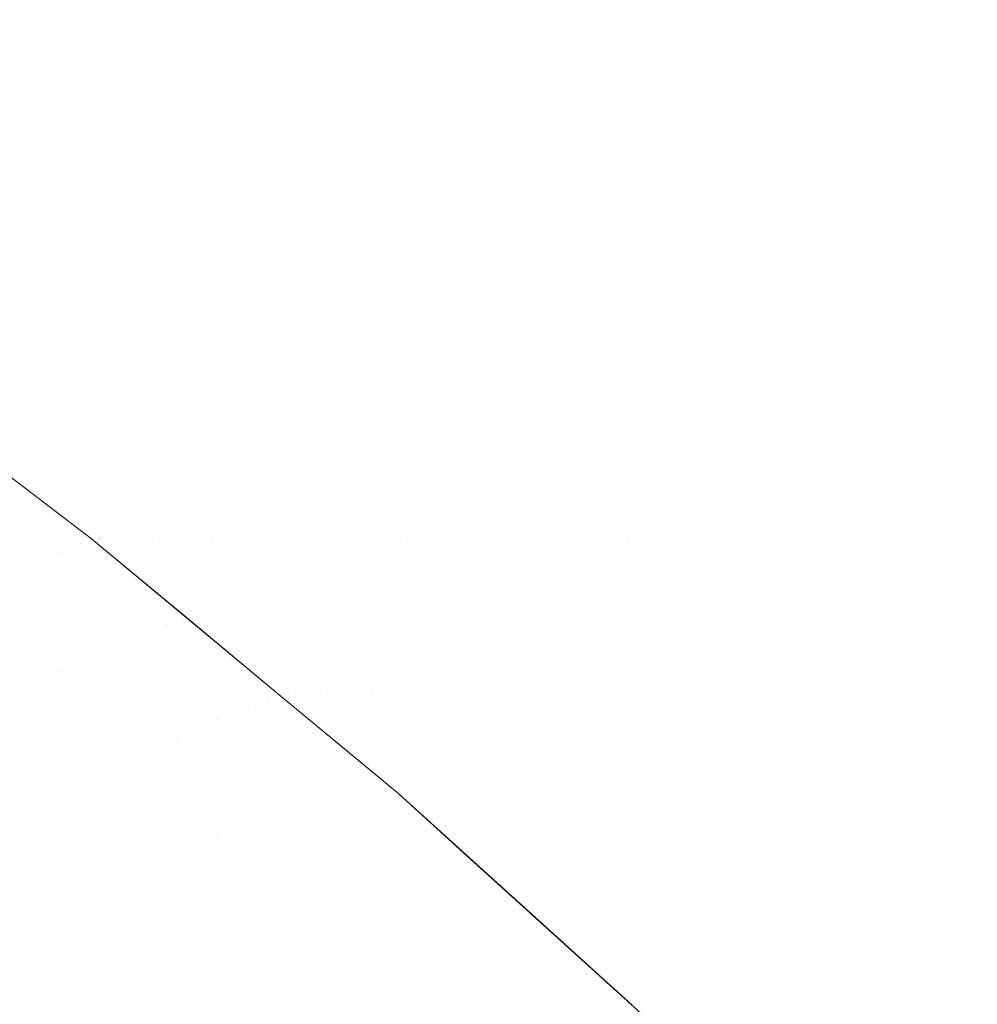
# Model space of a CAD drawing. Header units: centimetres. Extents: x -44.1 to 45.2, y 4.2 to 6.
# Tile 212 of 256: x -14.1309 to -14.1185, y 5.9542 to 5.967. Entities that reach past the tile are written whole.
import ezdxf

# ---------------------------------------------------------------- set-up
doc = ezdxf.new("R2010")
doc.units = ezdxf.units.CM
doc.header["$LTSCALE"] = 2.54
doc.layers.add('Lucido design-1', color=7, linetype='Continuous')

# ---------------------------------------------------------------- blocks, each defined once
blk = doc.blocks.new('Gruppo-4-1')
at = {"color": 7, "linetype": 'Continuous', "lineweight": 9}
for points, invisible_edges in [([(-14.129943, 5.966143, -2276.687747), (-14.131618, 5.966143, -2276.691447), (-14.134452, 5.968081, -2276.691017), (-14.132752, 5.968081, -2276.687266)], 15), ([(-14.132752, 5.968081, -2276.687266), (-14.130869, 5.968081, -2276.683563), (-14.128085, 5.966143, -2276.684096), (-14.129943, 5.966143, -2276.687747)], 15), ([(-14.126052, 5.966143, -2276.680497), (-14.128085, 5.966143, -2276.684096), (-14.130869, 5.968081, -2276.683563), (-14.128808, 5.968081, -2276.679914)], 15), ([(-14.128808, 5.968081, -2276.679914), (-14.126573, 5.968081, -2276.676323), (-14.123849, 5.966143, -2276.676955), (-14.126052, 5.966143, -2276.680497)], 15), ([(-14.121481, 5.966143, -2276.673474), (-14.123849, 5.966143, -2276.676955), (-14.126573, 5.968081, -2276.676323), (-14.124172, 5.968081, -2276.672793)], 15), ([(-14.124172, 5.968081, -2276.672793), (-14.12161, 5.968081, -2276.66933), (-14.118954, 5.966143, -2276.670058), (-14.121481, 5.966143, -2276.673474)], 15), ([(-14.116275, 5.966143, -2276.666711), (-14.118954, 5.966143, -2276.670058), (-14.12161, 5.968081, -2276.66933), (-14.118894, 5.968081, -2276.665935)], 15), ([(-14.118894, 5.968081, -2276.665935), (-14.11603, 5.968081, -2276.662614), (-14.113451, 5.966143, -2276.663435), (-14.116275, 5.966143, -2276.666711)], 15), ([(45.04592, 5.967771, -2276.248442), (-43.918995, 5.967771, -2276.248442), (-43.918995, 5.964491, -2276.245566), (45.04592, 5.964491, -2276.245566)], 5), ([(-14.13037, 5.964183, -2276.695552), (-14.131653, 5.964183, -2276.699283), (-14.134409, 5.966143, -2276.698971), (-14.133109, 5.966143, -2276.69519)], 15), ([(-14.133109, 5.966143, -2276.69519), (-14.131618, 5.966143, -2276.691447), (-14.1289, 5.964183, -2276.691859), (-14.13037, 5.964183, -2276.695552)], 15), ([(-14.127246, 5.964183, -2276.688209), (-14.1289, 5.964183, -2276.691859), (-14.131618, 5.966143, -2276.691447), (-14.129943, 5.966143, -2276.687747)], 15), ([(-14.129943, 5.966143, -2276.687747), (-14.128085, 5.966143, -2276.684096), (-14.125414, 5.964183, -2276.684606), (-14.127246, 5.964183, -2276.688209)], 15), ([(-14.123408, 5.964183, -2276.681056), (-14.125414, 5.964183, -2276.684606), (-14.128085, 5.966143, -2276.684096), (-14.126052, 5.966143, -2276.680497)], 15), ([(-14.126052, 5.966143, -2276.680497), (-14.123849, 5.966143, -2276.676955), (-14.121234, 5.964183, -2276.677561), (-14.123408, 5.964183, -2276.681056)], 15), ([(-14.118898, 5.964183, -2276.674127), (-14.121234, 5.964183, -2276.677561), (-14.123849, 5.966143, -2276.676955), (-14.121481, 5.966143, -2276.673474)], 15), ([(-14.121481, 5.966143, -2276.673474), (-14.118954, 5.966143, -2276.670058), (-14.116405, 5.964183, -2276.670757), (-14.118898, 5.964183, -2276.674127)], 15), ([(-14.113762, 5.964183, -2276.667454), (-14.116405, 5.964183, -2276.670757), (-14.118954, 5.966143, -2276.670058), (-14.116275, 5.966143, -2276.666711)], 15), ([(45.04592, 5.964491, -2276.245566), (-43.918995, 5.964491, -2276.245566), (-43.918995, 5.961088, -2276.242835), (45.04592, 5.961088, -2276.242835)], 5), ([(-14.13009, 5.962205, -2276.703295), (-14.130976, 5.962205, -2276.707037), (-14.133642, 5.964183, -2276.706838), (-14.132745, 5.964183, -2276.703046)], 15), ([(-14.132745, 5.964183, -2276.703046), (-14.131653, 5.964183, -2276.699283), (-14.129012, 5.962205, -2276.699581), (-14.13009, 5.962205, -2276.703295)], 15), ([(-14.127746, 5.962205, -2276.695899), (-14.129012, 5.962205, -2276.699581), (-14.131653, 5.964183, -2276.699283), (-14.13037, 5.964183, -2276.695552)], 15), ([(-14.13037, 5.964183, -2276.695552), (-14.1289, 5.964183, -2276.691859), (-14.126295, 5.962205, -2276.692254), (-14.127746, 5.962205, -2276.695899)], 15), ([(-14.124663, 5.962205, -2276.688651), (-14.126295, 5.962205, -2276.692254), (-14.1289, 5.964183, -2276.691859), (-14.127246, 5.964183, -2276.688209)], 15), ([(-14.127246, 5.964183, -2276.688209), (-14.125414, 5.964183, -2276.684606), (-14.122855, 5.962205, -2276.685096), (-14.124663, 5.962205, -2276.688651)], 15), ([(-14.120875, 5.962205, -2276.681591), (-14.122855, 5.962205, -2276.685096), (-14.125414, 5.964183, -2276.684606), (-14.123408, 5.964183, -2276.681056)], 15), ([(-14.123408, 5.964183, -2276.681056), (-14.121234, 5.964183, -2276.677561), (-14.11873, 5.962205, -2276.678142), (-14.120875, 5.962205, -2276.681591)], 15), ([(-14.116424, 5.962205, -2276.674753), (-14.11873, 5.962205, -2276.678142), (-14.121234, 5.964183, -2276.677561), (-14.118898, 5.964183, -2276.674127)], 15), ([(-14.118898, 5.964183, -2276.674127), (-14.116405, 5.964183, -2276.670757), (-14.113963, 5.962205, -2276.671427), (-14.116424, 5.962205, -2276.674753)], 15), ([(-14.132705, 5.962137, -2276.926855), (-14.132625, 5.962175, -2276.925294), (-14.130055, 5.960183, -2276.925294), (-14.130137, 5.960146, -2276.926855)], 15), ([(-14.130006, 5.960205, -2276.923732), (-14.130055, 5.960183, -2276.925294), (-14.132625, 5.962175, -2276.925294), (-14.132577, 5.962198, -2276.923732)], 15), ([(-14.12999, 5.960212, -2276.72217), (-14.132577, 5.962184, -2276.72217), (-14.132461, 5.962205, -2276.718373)], 10), ([(-14.130006, 5.960205, -2276.923732), (-14.132577, 5.962198, -2276.923732), (-14.132577, 5.962184, -2276.92217)], 11), ([(-14.132577, 5.962184, -2276.72217), (-14.12999, 5.960212, -2276.72217), (-14.12999, 5.960212, -2276.92217), (-14.132577, 5.962184, -2276.92217)], 10), ([(-14.132577, 5.962184, -2276.92217), (-14.12999, 5.960212, -2276.92217), (-14.130006, 5.960205, -2276.923732)], 10), ([(-14.132461, 5.962205, -2276.718373), (-14.129891, 5.960212, -2276.718421), (-14.12999, 5.960212, -2276.72217)], 11), ([(-14.132461, 5.962205, -2276.718373), (-14.132163, 5.962205, -2276.714581), (-14.129597, 5.960212, -2276.714677), (-14.129891, 5.960212, -2276.718421)], 15), ([(-14.129108, 5.960212, -2276.710945), (-14.129597, 5.960212, -2276.714677), (-14.132163, 5.962205, -2276.714581), (-14.131668, 5.962205, -2276.710801)], 15), ([(-14.131668, 5.962205, -2276.710801), (-14.130976, 5.962205, -2276.707037), (-14.128425, 5.960212, -2276.707228), (-14.129108, 5.960212, -2276.710945)], 15), ([(-14.12755, 5.960212, -2276.703534), (-14.128425, 5.960212, -2276.707228), (-14.130976, 5.962205, -2276.707037), (-14.13009, 5.962205, -2276.703295)], 15), ([(-14.127042, 5.960212, -2276.701696), (-14.12755, 5.960212, -2276.703534), (-14.13009, 5.962205, -2276.703295), (-14.129012, 5.962205, -2276.699581)], 15), ([(-14.129012, 5.962205, -2276.699581), (-14.126486, 5.960212, -2276.699866), (-14.127042, 5.960212, -2276.701696)], 11), ([(-14.125884, 5.960212, -2276.698044), (-14.126486, 5.960212, -2276.699866), (-14.129012, 5.962205, -2276.699581), (-14.127746, 5.962205, -2276.695899)], 15), ([(-14.127746, 5.962205, -2276.695899), (-14.125236, 5.960212, -2276.69623), (-14.125884, 5.960212, -2276.698044)], 11), ([(-14.124542, 5.960212, -2276.694426), (-14.125236, 5.960212, -2276.69623), (-14.127746, 5.962205, -2276.695899), (-14.126295, 5.962205, -2276.692254)], 15), ([(-14.126295, 5.962205, -2276.692254), (-14.123803, 5.960212, -2276.692632), (-14.124542, 5.960212, -2276.694426)], 11), ([(-14.12302, 5.960212, -2276.690847), (-14.123803, 5.960212, -2276.692632), (-14.126295, 5.962205, -2276.692254), (-14.124663, 5.962205, -2276.688651)], 15), ([(-14.124663, 5.962205, -2276.688651), (-14.122192, 5.960212, -2276.689074), (-14.12302, 5.960212, -2276.690847)], 11), ([(-14.121321, 5.960212, -2276.687313), (-14.122192, 5.960212, -2276.689074), (-14.124663, 5.962205, -2276.688651), (-14.122855, 5.962205, -2276.685096)], 15), ([(-14.122855, 5.962205, -2276.685096), (-14.120407, 5.960212, -2276.685564), (-14.121321, 5.960212, -2276.687313)], 11), ([(-14.118452, 5.960212, -2276.682104), (-14.120407, 5.960212, -2276.685564), (-14.122855, 5.962205, -2276.685096), (-14.120875, 5.962205, -2276.681591)], 15), ([(-14.120875, 5.962205, -2276.681591), (-14.11873, 5.962205, -2276.678142), (-14.116333, 5.960212, -2276.678698), (-14.118452, 5.960212, -2276.682104)], 15), ([(-14.114056, 5.960212, -2276.675352), (-14.116333, 5.960212, -2276.678698), (-14.11873, 5.962205, -2276.678142), (-14.116424, 5.962205, -2276.674753)], 15), ([(-14.132961, 5.962016, -2276.929971), (-14.132817, 5.962084, -2276.928414), (-14.130251, 5.960095, -2276.928414), (-14.130398, 5.960029, -2276.929971)], 15), ([(-14.130137, 5.960146, -2276.926855), (-14.130251, 5.960095, -2276.928414), (-14.132817, 5.962084, -2276.928414), (-14.132705, 5.962137, -2276.926855)], 15), ([(-14.133344, 5.961836, -2276.933075), (-14.133137, 5.961933, -2276.931524), (-14.130577, 5.959949, -2276.931524), (-14.130789, 5.959854, -2276.933075)], 15), ([(-14.130398, 5.960029, -2276.929971), (-14.130577, 5.959949, -2276.931524), (-14.133137, 5.961933, -2276.931524), (-14.132961, 5.962016, -2276.929971)], 15), ([(-14.130789, 5.959854, -2276.933075), (-14.131033, 5.959745, -2276.934621), (-14.133584, 5.961723, -2276.934621), (-14.133344, 5.961836, -2276.933075)], 15), ([(45.04592, 5.961088, -2276.242835), (-43.918995, 5.961088, -2276.242835), (-43.918995, 5.95757, -2276.240255), (45.04592, 5.95757, -2276.240255)], 5), ([(-14.129011, 5.959095, -2276.928414), (-14.130251, 5.960095, -2276.928414), (-14.130137, 5.960146, -2276.926855)], 11), ([(-14.130137, 5.960146, -2276.926855), (-14.130055, 5.960183, -2276.925294), (-14.128813, 5.959182, -2276.925294)], 11), ([(-14.128813, 5.959182, -2276.925294), (-14.129011, 5.959095, -2276.928414), (-14.130137, 5.960146, -2276.926855)], 11), ([(-14.128813, 5.959182, -2276.925294), (-14.130055, 5.960183, -2276.925294), (-14.130006, 5.960205, -2276.923732)], 11), ([(-14.130006, 5.960205, -2276.923732), (-14.12999, 5.960212, -2276.92217), (-14.128762, 5.959193, -2276.92217), (-14.128813, 5.959182, -2276.925294)], 13), ([(-14.128762, 5.959193, -2276.92217), (-14.12999, 5.960212, -2276.92217), (-14.12999, 5.960212, -2276.72217), (-14.127551, 5.958186, -2276.72217)], 10), ([(-14.127551, 5.958186, -2276.72217), (-14.12999, 5.960212, -2276.72217), (-14.129891, 5.960212, -2276.718421)], 10), ([(-14.129891, 5.960212, -2276.718421), (-14.127437, 5.958206, -2276.718467), (-14.127551, 5.958186, -2276.72217)], 11), ([(-14.127437, 5.958206, -2276.718467), (-14.129891, 5.960212, -2276.718421), (-14.129597, 5.960212, -2276.714677), (-14.127146, 5.958206, -2276.714769)], 15), ([(-14.129597, 5.960212, -2276.714677), (-14.129108, 5.960212, -2276.710945), (-14.126929, 5.958206, -2276.712924)], 11), ([(-14.126929, 5.958206, -2276.712924), (-14.127146, 5.958206, -2276.714769), (-14.129597, 5.960212, -2276.714677)], 11), ([(-14.129108, 5.960212, -2276.710945), (-14.126663, 5.958206, -2276.711082), (-14.126929, 5.958206, -2276.712924)], 11), ([(-14.129108, 5.960212, -2276.710945), (-14.128425, 5.960212, -2276.707228), (-14.126349, 5.958206, -2276.709244)], 11), ([(-14.126349, 5.958206, -2276.709244), (-14.126663, 5.958206, -2276.711082), (-14.129108, 5.960212, -2276.710945)], 11), ([(-14.128425, 5.960212, -2276.707228), (-14.125988, 5.958206, -2276.707411), (-14.126349, 5.958206, -2276.709244)], 11), ([(-14.128425, 5.960212, -2276.707228), (-14.12755, 5.960212, -2276.703534), (-14.12558, 5.958206, -2276.705583)], 11), ([(-14.12558, 5.958206, -2276.705583), (-14.125988, 5.958206, -2276.707411), (-14.128425, 5.960212, -2276.707228)], 11), ([(-14.12755, 5.960212, -2276.703534), (-14.125124, 5.958206, -2276.703761), (-14.12558, 5.958206, -2276.705583)], 11), ([(-14.124622, 5.958206, -2276.701946), (-14.125124, 5.958206, -2276.703761), (-14.12755, 5.960212, -2276.703534), (-14.127042, 5.960212, -2276.701696)], 15), ([(-14.127042, 5.960212, -2276.701696), (-14.126486, 5.960212, -2276.699866), (-14.124073, 5.958206, -2276.700138), (-14.124622, 5.958206, -2276.701946)], 15), ([(-14.123479, 5.958206, -2276.698339), (-14.124073, 5.958206, -2276.700138), (-14.126486, 5.960212, -2276.699866), (-14.125884, 5.960212, -2276.698044)], 15), ([(-14.125884, 5.960212, -2276.698044), (-14.125236, 5.960212, -2276.69623), (-14.122838, 5.958206, -2276.696547), (-14.123479, 5.958206, -2276.698339)], 15), ([(-14.122153, 5.958206, -2276.694765), (-14.122838, 5.958206, -2276.696547), (-14.125236, 5.960212, -2276.69623), (-14.124542, 5.960212, -2276.694426)], 15), ([(-14.124542, 5.960212, -2276.694426), (-14.123803, 5.960212, -2276.692632), (-14.121423, 5.958206, -2276.692992), (-14.122153, 5.958206, -2276.694765)], 15), ([(-14.120649, 5.958206, -2276.69123), (-14.121423, 5.958206, -2276.692992), (-14.123803, 5.960212, -2276.692632), (-14.12302, 5.960212, -2276.690847)], 15), ([(-14.12302, 5.960212, -2276.690847), (-14.122192, 5.960212, -2276.689074), (-14.119832, 5.958206, -2276.689479), (-14.120649, 5.958206, -2276.69123)], 15), ([(-14.118971, 5.958206, -2276.687739), (-14.119832, 5.958206, -2276.689479), (-14.122192, 5.960212, -2276.689074), (-14.121321, 5.960212, -2276.687313)], 15), ([(-14.121321, 5.960212, -2276.687313), (-14.120407, 5.960212, -2276.685564), (-14.118068, 5.958206, -2276.686011), (-14.118971, 5.958206, -2276.687739)], 15), ([(-14.117123, 5.958206, -2276.684295), (-14.118068, 5.958206, -2276.686011), (-14.120407, 5.960212, -2276.685564), (-14.118452, 5.960212, -2276.682104)], 15), ([(-14.129341, 5.958952, -2276.931524), (-14.130577, 5.959949, -2276.931524), (-14.130398, 5.960029, -2276.929971)], 11), ([(-14.130398, 5.960029, -2276.929971), (-14.130251, 5.960095, -2276.928414), (-14.129011, 5.959095, -2276.928414)], 11), ([(-14.129011, 5.959095, -2276.928414), (-14.129341, 5.958952, -2276.931524), (-14.130398, 5.960029, -2276.929971)], 11), ([(-14.130789, 5.959854, -2276.933075), (-14.130577, 5.959949, -2276.931524), (-14.129341, 5.958952, -2276.931524)], 11), ([(-14.131308, 5.959622, -2276.936163), (-14.131033, 5.959745, -2276.934621), (-14.1298, 5.958751, -2276.934621)], 11), ([(-14.1298, 5.958751, -2276.934621), (-14.131033, 5.959745, -2276.934621), (-14.130789, 5.959854, -2276.933075)], 11), ([(-14.129341, 5.958952, -2276.931524), (-14.1298, 5.958751, -2276.934621), (-14.130789, 5.959854, -2276.933075)], 11), ([(-14.130389, 5.958495, -2276.9377), (-14.131616, 5.959484, -2276.9377), (-14.131308, 5.959622, -2276.936163)], 11), ([(-14.1298, 5.958751, -2276.934621), (-14.130389, 5.958495, -2276.9377), (-14.131308, 5.959622, -2276.936163)], 11), ([(-14.131955, 5.959332, -2276.939231), (-14.131616, 5.959484, -2276.9377), (-14.130389, 5.958495, -2276.9377)], 11), ([(-14.130389, 5.958495, -2276.9377), (-14.131105, 5.958182, -2276.940757), (-14.131955, 5.959332, -2276.939231)], 11), ([(-14.129341, 5.958952, -2276.931524), (-14.129011, 5.959095, -2276.928414), (-14.12795, 5.95803, -2276.929971)], 11), ([(-14.129011, 5.959095, -2276.928414), (-14.128813, 5.959182, -2276.925294), (-14.127684, 5.958143, -2276.926855)], 11), ([(-14.129011, 5.959095, -2276.928414), (-14.1278, 5.958093, -2276.928414), (-14.12795, 5.95803, -2276.929971)], 11), ([(-14.127684, 5.958143, -2276.926855), (-14.1278, 5.958093, -2276.928414), (-14.129011, 5.959095, -2276.928414)], 11), ([(-14.128762, 5.959193, -2276.92217), (-14.127551, 5.958186, -2276.92217), (-14.1276, 5.958178, -2276.925294), (-14.128813, 5.959182, -2276.925294)], 14), ([(-14.128813, 5.959182, -2276.925294), (-14.1276, 5.958178, -2276.925294), (-14.127684, 5.958143, -2276.926855)], 11), ([(-14.127551, 5.958186, -2276.72217), (-14.127551, 5.958186, -2276.92217), (-14.128762, 5.959193, -2276.92217)], 9), ([(-14.1298, 5.958751, -2276.934621), (-14.129341, 5.958952, -2276.931524), (-14.128348, 5.95786, -2276.933075)], 11), ([(-14.129341, 5.958952, -2276.931524), (-14.128132, 5.957952, -2276.931524), (-14.128348, 5.95786, -2276.933075)], 11), ([(-14.12795, 5.95803, -2276.929971), (-14.128132, 5.957952, -2276.931524), (-14.129341, 5.958952, -2276.931524)], 11), ([(-14.130389, 5.958495, -2276.9377), (-14.1298, 5.958751, -2276.934621), (-14.128877, 5.957636, -2276.936163)], 11), ([(-14.1298, 5.958751, -2276.934621), (-14.128596, 5.957755, -2276.934621), (-14.128877, 5.957636, -2276.936163)], 11), ([(-14.128348, 5.95786, -2276.933075), (-14.128596, 5.957755, -2276.934621), (-14.1298, 5.958751, -2276.934621)], 11), ([(-14.130389, 5.958495, -2276.9377), (-14.12919, 5.957503, -2276.9377), (-14.129912, 5.957196, -2276.940757), (-14.131105, 5.958182, -2276.940757)], 15), ([(-14.128877, 5.957636, -2276.936163), (-14.12919, 5.957503, -2276.9377), (-14.130389, 5.958495, -2276.9377)], 11), ([(-14.125994, 5.956893, -2276.72217), (-14.127551, 5.958186, -2276.72217), (-14.127437, 5.958206, -2276.718467)], 10), ([(-14.125994, 5.956893, -2276.72217), (-14.127437, 5.958206, -2276.718467), (-14.125168, 5.956191, -2276.72034)], 11), ([(-14.127437, 5.958206, -2276.718467), (-14.125096, 5.956191, -2276.71851), (-14.125168, 5.956191, -2276.72034)], 11), ([(-14.127437, 5.958206, -2276.718467), (-14.127146, 5.958206, -2276.714769), (-14.124976, 5.956191, -2276.716682)], 11), ([(-14.124976, 5.956191, -2276.716682), (-14.125096, 5.956191, -2276.71851), (-14.127437, 5.958206, -2276.718467)], 11), ([(-14.127146, 5.958206, -2276.714769), (-14.124809, 5.956191, -2276.714856), (-14.124976, 5.956191, -2276.716682)], 11), ([(-14.124594, 5.956191, -2276.713033), (-14.124809, 5.956191, -2276.714856), (-14.127146, 5.958206, -2276.714769), (-14.126929, 5.958206, -2276.712924)], 15), ([(-14.126929, 5.958206, -2276.712924), (-14.126663, 5.958206, -2276.711082), (-14.124331, 5.956191, -2276.711213), (-14.124594, 5.956191, -2276.713033)], 15), ([(-14.124021, 5.956191, -2276.709396), (-14.124331, 5.956191, -2276.711213), (-14.126663, 5.958206, -2276.711082), (-14.126349, 5.958206, -2276.709244)], 15), ([(-14.126349, 5.958206, -2276.709244), (-14.125988, 5.958206, -2276.707411), (-14.123664, 5.956191, -2276.707585), (-14.124021, 5.956191, -2276.709396)], 15), ([(-14.123261, 5.956191, -2276.705779), (-14.123664, 5.956191, -2276.707585), (-14.125988, 5.958206, -2276.707411), (-14.12558, 5.958206, -2276.705583)], 15), ([(-14.12558, 5.958206, -2276.705583), (-14.125124, 5.958206, -2276.703761), (-14.122811, 5.956191, -2276.703978), (-14.123261, 5.956191, -2276.705779)], 15), ([(-14.122314, 5.956191, -2276.702185), (-14.122811, 5.956191, -2276.703978), (-14.125124, 5.958206, -2276.703761), (-14.124622, 5.958206, -2276.701946)], 15), ([(-14.124622, 5.958206, -2276.701946), (-14.124073, 5.958206, -2276.700138), (-14.121772, 5.956191, -2276.700398), (-14.122314, 5.956191, -2276.702185)], 15), ([(-14.121184, 5.956191, -2276.69862), (-14.121772, 5.956191, -2276.700398), (-14.124073, 5.958206, -2276.700138), (-14.123479, 5.958206, -2276.698339)], 15), ([(-14.123479, 5.958206, -2276.698339), (-14.122838, 5.958206, -2276.696547), (-14.120552, 5.956191, -2276.696849), (-14.121184, 5.956191, -2276.69862)], 15), ([(-14.119874, 5.956191, -2276.695088), (-14.120552, 5.956191, -2276.696849), (-14.122838, 5.958206, -2276.696547), (-14.122153, 5.958206, -2276.694765)], 15), ([(-14.122153, 5.958206, -2276.694765), (-14.121423, 5.958206, -2276.692992), (-14.119153, 5.956191, -2276.693336), (-14.119874, 5.956191, -2276.695088)], 15), ([(-14.118388, 5.956191, -2276.691595), (-14.119153, 5.956191, -2276.693336), (-14.121423, 5.958206, -2276.692992), (-14.120649, 5.958206, -2276.69123)], 15), ([(-14.120649, 5.958206, -2276.69123), (-14.119832, 5.958206, -2276.689479), (-14.11758, 5.956191, -2276.689864), (-14.118388, 5.956191, -2276.691595)], 15), ([(-14.11673, 5.956191, -2276.688145), (-14.11758, 5.956191, -2276.689864), (-14.119832, 5.958206, -2276.689479), (-14.118971, 5.958206, -2276.687739)], 15), ([(-14.118971, 5.958206, -2276.687739), (-14.118068, 5.958206, -2276.686011), (-14.115837, 5.956191, -2276.686437), (-14.11673, 5.956191, -2276.688145)], 15), ([(-14.131105, 5.958182, -2276.940757), (-14.129912, 5.957196, -2276.940757), (-14.130761, 5.956835, -2276.943786), (-14.131946, 5.957816, -2276.943786)], 15), ([(-14.12795, 5.95803, -2276.929971), (-14.1278, 5.958093, -2276.928414), (-14.126617, 5.957088, -2276.928414), (-14.126768, 5.957026, -2276.929971)], 15), ([(-14.1265, 5.957137, -2276.926855), (-14.126617, 5.957088, -2276.928414), (-14.1278, 5.958093, -2276.928414), (-14.127684, 5.958143, -2276.926855)], 15), ([(-14.127684, 5.958143, -2276.926855), (-14.1276, 5.958178, -2276.925294), (-14.126416, 5.957172, -2276.925294), (-14.1265, 5.957137, -2276.926855)], 15), ([(-14.1276, 5.958178, -2276.925294), (-14.127551, 5.958186, -2276.92217), (-14.126365, 5.957193, -2276.923732)], 11), ([(-14.126365, 5.957193, -2276.923732), (-14.126416, 5.957172, -2276.925294), (-14.1276, 5.958178, -2276.925294)], 11), ([(-14.126354, 5.957192, -2276.92217), (-14.127551, 5.958186, -2276.92217), (-14.127551, 5.958186, -2276.72217), (-14.125994, 5.956893, -2276.72217)], 10), ([(-14.127551, 5.958186, -2276.92217), (-14.126354, 5.957192, -2276.92217), (-14.126365, 5.957193, -2276.923732)], 10), ([(-14.128348, 5.95786, -2276.933075), (-14.128132, 5.957952, -2276.931524), (-14.126952, 5.95695, -2276.931524), (-14.12717, 5.95686, -2276.933075)], 15), ([(-14.126768, 5.957026, -2276.929971), (-14.126952, 5.95695, -2276.931524), (-14.128132, 5.957952, -2276.931524), (-14.12795, 5.95803, -2276.929971)], 15), ([(-14.131946, 5.957816, -2276.943786), (-14.130761, 5.956835, -2276.943786), (-14.131733, 5.956422, -2276.946785), (-14.13291, 5.957395, -2276.946785)], 15), ([(-14.12717, 5.95686, -2276.933075), (-14.12742, 5.956756, -2276.934621), (-14.128596, 5.957755, -2276.934621), (-14.128348, 5.95786, -2276.933075)], 15), ([(-14.128877, 5.957636, -2276.936163), (-14.128596, 5.957755, -2276.934621), (-14.12742, 5.956756, -2276.934621), (-14.127703, 5.956639, -2276.936163)], 15), ([(45.04592, 5.95757, -2276.240255), (-43.918995, 5.95757, -2276.240255), (-43.918995, 5.953942, -2276.237831), (45.04592, 5.953942, -2276.237831)], 5), ([(-14.127703, 5.956639, -2276.936163), (-14.128019, 5.956508, -2276.9377), (-14.12919, 5.957503, -2276.9377), (-14.128877, 5.957636, -2276.936163)], 15), ([(-14.129912, 5.957196, -2276.940757), (-14.12919, 5.957503, -2276.9377), (-14.128367, 5.956364, -2276.939231)], 11), ([(-14.12919, 5.957503, -2276.9377), (-14.128019, 5.956508, -2276.9377), (-14.128367, 5.956364, -2276.939231)], 11), ([(-14.129604, 5.955852, -2276.943786), (-14.130761, 5.956835, -2276.943786), (-14.129912, 5.957196, -2276.940757), (-14.128748, 5.956206, -2276.940757)], 15), ([(-14.128367, 5.956364, -2276.939231), (-14.128748, 5.956206, -2276.940757), (-14.129912, 5.957196, -2276.940757)], 11), ([(-14.125209, 5.956184, -2276.923732), (-14.125259, 5.956163, -2276.925294), (-14.126416, 5.957172, -2276.925294), (-14.126365, 5.957193, -2276.923732)], 15), ([(-14.126365, 5.957193, -2276.923732), (-14.126354, 5.957192, -2276.92217), (-14.125994, 5.956893, -2276.92217), (-14.125209, 5.956184, -2276.923732)], 13), ([(-14.125994, 5.956893, -2276.72217), (-14.125994, 5.956893, -2276.92217), (-14.126354, 5.957192, -2276.92217)], 9), ([(-14.126768, 5.957026, -2276.929971), (-14.126617, 5.957088, -2276.928414), (-14.125463, 5.956081, -2276.928414), (-14.125615, 5.95602, -2276.929971)], 15), ([(-14.125344, 5.956129, -2276.926855), (-14.125463, 5.956081, -2276.928414), (-14.126617, 5.957088, -2276.928414), (-14.1265, 5.957137, -2276.926855)], 15), ([(-14.1265, 5.957137, -2276.926855), (-14.126416, 5.957172, -2276.925294), (-14.125259, 5.956163, -2276.925294), (-14.125344, 5.956129, -2276.926855)], 15), ([(-14.12717, 5.95686, -2276.933075), (-14.126952, 5.95695, -2276.931524), (-14.1258, 5.955945, -2276.931524), (-14.12602, 5.955857, -2276.933075)], 15), ([(-14.125615, 5.95602, -2276.929971), (-14.1258, 5.955945, -2276.931524), (-14.126952, 5.95695, -2276.931524), (-14.126768, 5.957026, -2276.929971)], 15), ([(-14.130585, 5.955446, -2276.946785), (-14.131733, 5.956422, -2276.946785), (-14.130761, 5.956835, -2276.943786), (-14.129604, 5.955852, -2276.943786)], 15), ([(-14.12602, 5.955857, -2276.933075), (-14.126272, 5.955755, -2276.934621), (-14.12742, 5.956756, -2276.934621), (-14.12717, 5.95686, -2276.933075)], 15), ([(-14.125994, 5.956893, -2276.92217), (-14.125994, 5.956893, -2276.72217), (-14.125203, 5.956178, -2276.72217)], 9), ([(-14.12408, 5.955161, -2276.92217), (-14.125994, 5.956893, -2276.92217), (-14.125203, 5.956178, -2276.72217)], 10), ([(-14.125168, 5.956191, -2276.72034), (-14.125203, 5.956178, -2276.72217), (-14.125994, 5.956893, -2276.72217)], 9), ([(-14.125209, 5.956184, -2276.923732), (-14.125994, 5.956893, -2276.92217), (-14.12408, 5.955161, -2276.92217), (-14.12408, 5.955173, -2276.923732)], 13), ([(-14.127703, 5.956639, -2276.936163), (-14.12742, 5.956756, -2276.934621), (-14.126272, 5.955755, -2276.934621), (-14.126558, 5.95564, -2276.936163)], 15), ([(-14.126558, 5.95564, -2276.936163), (-14.126876, 5.955511, -2276.9377), (-14.128019, 5.956508, -2276.9377), (-14.127703, 5.956639, -2276.936163)], 15), ([(-14.131688, 5.954989, -2276.94975), (-14.132827, 5.955957, -2276.94975), (-14.131733, 5.956422, -2276.946785), (-14.130585, 5.955446, -2276.946785)], 15), ([(-14.128367, 5.956364, -2276.939231), (-14.128019, 5.956508, -2276.9377), (-14.126876, 5.955511, -2276.9377), (-14.127227, 5.95537, -2276.939231)], 15), ([(-14.127227, 5.95537, -2276.939231), (-14.127611, 5.955215, -2276.940757), (-14.128748, 5.956206, -2276.940757), (-14.128367, 5.956364, -2276.939231)], 15), ([(-14.129604, 5.955852, -2276.943786), (-14.128748, 5.956206, -2276.940757), (-14.128027, 5.955048, -2276.942275)], 11), ([(-14.128748, 5.956206, -2276.940757), (-14.127611, 5.955215, -2276.940757), (-14.128027, 5.955048, -2276.942275)], 11), ([(-14.125344, 5.956129, -2276.926855), (-14.125259, 5.956163, -2276.925294), (-14.124131, 5.955153, -2276.925294), (-14.124216, 5.95512, -2276.926855)], 15), ([(-14.12408, 5.955173, -2276.923732), (-14.124131, 5.955153, -2276.925294), (-14.125259, 5.956163, -2276.925294), (-14.125209, 5.956184, -2276.923732)], 15), ([(-14.122938, 5.954168, -2276.720361), (-14.122385, 5.953627, -2276.72217), (-14.125203, 5.956178, -2276.72217), (-14.125168, 5.956191, -2276.72034)], 13), ([(-14.122971, 5.954158, -2276.92217), (-14.12408, 5.955161, -2276.92217), (-14.125203, 5.956178, -2276.72217), (-14.122385, 5.953627, -2276.72217)], 10), ([(-14.125168, 5.956191, -2276.72034), (-14.125096, 5.956191, -2276.71851), (-14.122867, 5.954168, -2276.718552), (-14.122938, 5.954168, -2276.720361)], 15), ([(-14.122749, 5.954168, -2276.716745), (-14.122867, 5.954168, -2276.718552), (-14.125096, 5.956191, -2276.71851), (-14.124976, 5.956191, -2276.716682)], 15), ([(-14.124976, 5.956191, -2276.716682), (-14.124809, 5.956191, -2276.714856), (-14.122583, 5.954168, -2276.714939), (-14.122749, 5.954168, -2276.716745)], 15), ([(-14.12237, 5.954168, -2276.713136), (-14.122583, 5.954168, -2276.714939), (-14.124809, 5.956191, -2276.714856), (-14.124594, 5.956191, -2276.713033)], 15), ([(-14.124594, 5.956191, -2276.713033), (-14.124331, 5.956191, -2276.711213), (-14.122111, 5.954168, -2276.711337), (-14.12237, 5.954168, -2276.713136)], 15), ([(-14.121805, 5.954168, -2276.709542), (-14.122111, 5.954168, -2276.711337), (-14.124331, 5.956191, -2276.711213), (-14.124021, 5.956191, -2276.709396)], 15), ([(-14.124021, 5.956191, -2276.709396), (-14.123664, 5.956191, -2276.707585), (-14.121452, 5.954168, -2276.707751), (-14.121805, 5.954168, -2276.709542)], 15), ([(-14.121053, 5.954168, -2276.705965), (-14.121452, 5.954168, -2276.707751), (-14.123664, 5.956191, -2276.707585), (-14.123261, 5.956191, -2276.705779)], 15), ([(-14.123261, 5.956191, -2276.705779), (-14.122811, 5.956191, -2276.703978), (-14.120608, 5.954168, -2276.704185), (-14.121053, 5.954168, -2276.705965)], 15), ([(-14.120117, 5.954168, -2276.702412), (-14.120608, 5.954168, -2276.704185), (-14.122811, 5.956191, -2276.703978), (-14.122314, 5.956191, -2276.702185)], 15), ([(-14.122314, 5.956191, -2276.702185), (-14.121772, 5.956191, -2276.700398), (-14.119581, 5.954168, -2276.700646), (-14.120117, 5.954168, -2276.702412)], 15), ([(-14.119, 5.954168, -2276.698887), (-14.119581, 5.954168, -2276.700646), (-14.121772, 5.956191, -2276.700398), (-14.121184, 5.956191, -2276.69862)], 15), ([(-14.121184, 5.956191, -2276.69862), (-14.120552, 5.956191, -2276.696849), (-14.118374, 5.954168, -2276.697137), (-14.119, 5.954168, -2276.698887)], 15), ([(-14.117705, 5.954168, -2276.695396), (-14.118374, 5.954168, -2276.697137), (-14.120552, 5.956191, -2276.696849), (-14.119874, 5.956191, -2276.695088)], 15), ([(-14.119874, 5.956191, -2276.695088), (-14.119153, 5.956191, -2276.693336), (-14.116992, 5.954168, -2276.693664), (-14.117705, 5.954168, -2276.695396)], 15), ([(-14.116236, 5.954168, -2276.691942), (-14.116992, 5.954168, -2276.693664), (-14.119153, 5.956191, -2276.693336), (-14.118388, 5.956191, -2276.691595)], 15), ([(-14.125615, 5.95602, -2276.929971), (-14.125463, 5.956081, -2276.928414), (-14.124336, 5.955073, -2276.928414), (-14.124489, 5.955013, -2276.929971)], 15), ([(-14.124216, 5.95512, -2276.926855), (-14.124336, 5.955073, -2276.928414), (-14.125463, 5.956081, -2276.928414), (-14.125344, 5.956129, -2276.926855)], 15), ([(-14.12602, 5.955857, -2276.933075), (-14.1258, 5.955945, -2276.931524), (-14.124676, 5.954939, -2276.931524), (-14.124897, 5.954852, -2276.933075)], 15), ([(-14.124489, 5.955013, -2276.929971), (-14.124676, 5.954939, -2276.931524), (-14.1258, 5.955945, -2276.931524), (-14.125615, 5.95602, -2276.929971)], 15), ([(-14.129604, 5.955852, -2276.943786), (-14.128474, 5.954867, -2276.943786), (-14.129463, 5.954468, -2276.946785), (-14.130585, 5.955446, -2276.946785)], 15), ([(-14.128027, 5.955048, -2276.942275), (-14.128474, 5.954867, -2276.943786), (-14.129604, 5.955852, -2276.943786)], 11), ([(-14.124897, 5.954852, -2276.933075), (-14.125152, 5.954752, -2276.934621), (-14.126272, 5.955755, -2276.934621), (-14.12602, 5.955857, -2276.933075)], 15), ([(-14.12544, 5.954639, -2276.936163), (-14.125761, 5.954513, -2276.9377), (-14.126876, 5.955511, -2276.9377), (-14.126558, 5.95564, -2276.936163)], 15), ([(-14.126558, 5.95564, -2276.936163), (-14.126272, 5.955755, -2276.934621), (-14.125152, 5.954752, -2276.934621), (-14.12544, 5.954639, -2276.936163)], 15), ([(-14.127227, 5.95537, -2276.939231), (-14.126876, 5.955511, -2276.9377), (-14.125761, 5.954513, -2276.9377), (-14.126115, 5.954374, -2276.939231)], 15), ([(-14.130585, 5.955446, -2276.946785), (-14.129463, 5.954468, -2276.946785), (-14.130576, 5.95402, -2276.94975), (-14.131688, 5.954989, -2276.94975)], 15), ([(-14.126115, 5.954374, -2276.939231), (-14.126502, 5.954222, -2276.940757), (-14.127611, 5.955215, -2276.940757), (-14.127227, 5.95537, -2276.939231)], 15), ([(-14.128027, 5.955048, -2276.942275), (-14.127611, 5.955215, -2276.940757), (-14.126502, 5.954222, -2276.940757), (-14.126921, 5.954058, -2276.942275)], 15), ([(-14.124216, 5.95512, -2276.926855), (-14.124131, 5.955153, -2276.925294), (-14.123031, 5.954142, -2276.925294), (-14.123117, 5.954109, -2276.926855)], 15), ([(-14.122979, 5.954161, -2276.923732), (-14.123031, 5.954142, -2276.925294), (-14.124131, 5.955153, -2276.925294), (-14.12408, 5.955173, -2276.923732)], 15), ([(-14.12408, 5.955173, -2276.923732), (-14.12408, 5.955161, -2276.92217), (-14.122971, 5.954158, -2276.92217), (-14.122979, 5.954161, -2276.923732)], 13), ([(-14.126921, 5.954058, -2276.942275), (-14.127372, 5.95388, -2276.943786), (-14.128474, 5.954867, -2276.943786), (-14.128027, 5.955048, -2276.942275)], 15), ([(-14.123391, 5.954004, -2276.929971), (-14.12358, 5.953931, -2276.931524), (-14.124676, 5.954939, -2276.931524), (-14.124489, 5.955013, -2276.929971)], 15), ([(-14.124489, 5.955013, -2276.929971), (-14.124336, 5.955073, -2276.928414), (-14.123237, 5.954063, -2276.928414), (-14.123391, 5.954004, -2276.929971)], 15), ([(-14.123117, 5.954109, -2276.926855), (-14.123237, 5.954063, -2276.928414), (-14.124336, 5.955073, -2276.928414), (-14.124216, 5.95512, -2276.926855)], 15), ([(-14.131688, 5.954989, -2276.94975), (-14.130576, 5.95402, -2276.94975), (-14.131809, 5.953522, -2276.952675), (-14.132911, 5.954483, -2276.952675)], 15), ([(-14.124897, 5.954852, -2276.933075), (-14.124676, 5.954939, -2276.931524), (-14.12358, 5.953931, -2276.931524), (-14.123803, 5.953846, -2276.933075)], 15), ([(-14.128369, 5.953489, -2276.946785), (-14.129463, 5.954468, -2276.946785), (-14.128474, 5.954867, -2276.943786), (-14.127372, 5.95388, -2276.943786)], 15), ([(-14.12544, 5.954639, -2276.936163), (-14.125152, 5.954752, -2276.934621), (-14.124059, 5.953748, -2276.934621), (-14.12435, 5.953637, -2276.936163)], 15), ([(-14.123803, 5.953846, -2276.933075), (-14.124059, 5.953748, -2276.934621), (-14.125152, 5.954752, -2276.934621), (-14.124897, 5.954852, -2276.933075)], 15), ([(-14.12435, 5.953637, -2276.936163), (-14.124673, 5.953513, -2276.9377), (-14.125761, 5.954513, -2276.9377), (-14.12544, 5.954639, -2276.936163)], 15), ([(-14.126115, 5.954374, -2276.939231), (-14.125761, 5.954513, -2276.9377), (-14.124673, 5.953513, -2276.9377), (-14.12503, 5.953377, -2276.939231)], 15), ([(-14.129491, 5.953048, -2276.94975), (-14.130576, 5.95402, -2276.94975), (-14.129463, 5.954468, -2276.946785), (-14.128369, 5.953489, -2276.946785)], 15), ([(-14.12503, 5.953377, -2276.939231), (-14.12542, 5.953228, -2276.940757), (-14.126502, 5.954222, -2276.940757), (-14.126115, 5.954374, -2276.939231)], 15), ([(-14.126921, 5.954058, -2276.942275), (-14.126502, 5.954222, -2276.940757), (-14.12542, 5.953228, -2276.940757), (-14.125842, 5.953066, -2276.942275)], 15), ([(-14.122938, 5.954168, -2276.720361), (-14.122867, 5.954168, -2276.718552), (-14.120748, 5.952141, -2276.718591), (-14.120818, 5.952141, -2276.72038)], 15), ([(-14.122385, 5.953627, -2276.72217), (-14.122938, 5.954168, -2276.720361), (-14.120818, 5.952141, -2276.72038)], 11), ([(-14.120631, 5.952141, -2276.716804), (-14.120748, 5.952141, -2276.718591), (-14.122867, 5.954168, -2276.718552), (-14.122749, 5.954168, -2276.716745)], 15), ([(-14.122749, 5.954168, -2276.716745), (-14.122583, 5.954168, -2276.714939), (-14.120467, 5.952141, -2276.715018), (-14.120631, 5.952141, -2276.716804)], 15), ([(-14.120257, 5.952141, -2276.713235), (-14.120467, 5.952141, -2276.715018), (-14.122583, 5.954168, -2276.714939), (-14.12237, 5.954168, -2276.713136)], 15), ([(-14.12237, 5.954168, -2276.713136), (-14.122111, 5.954168, -2276.711337), (-14.12, 5.952141, -2276.711455), (-14.120257, 5.952141, -2276.713235)], 15), ([(-14.119697, 5.952141, -2276.70968), (-14.12, 5.952141, -2276.711455), (-14.122111, 5.954168, -2276.711337), (-14.121805, 5.954168, -2276.709542)], 15), ([(-14.121805, 5.954168, -2276.709542), (-14.121452, 5.954168, -2276.707751), (-14.119348, 5.952141, -2276.707908), (-14.119697, 5.952141, -2276.70968)], 15), ([(-14.118954, 5.952141, -2276.706142), (-14.119348, 5.952141, -2276.707908), (-14.121452, 5.954168, -2276.707751), (-14.121053, 5.954168, -2276.705965)], 15), ([(-14.121053, 5.954168, -2276.705965), (-14.120608, 5.954168, -2276.704185), (-14.118513, 5.952141, -2276.704382), (-14.118954, 5.952141, -2276.706142)], 15), ([(-14.118028, 5.952141, -2276.702628), (-14.118513, 5.952141, -2276.704382), (-14.120608, 5.954168, -2276.704185), (-14.120117, 5.954168, -2276.702412)], 15), ([(-14.120117, 5.954168, -2276.702412), (-14.119581, 5.954168, -2276.700646), (-14.117498, 5.952141, -2276.700881), (-14.118028, 5.952141, -2276.702628)], 15), ([(-14.116923, 5.952141, -2276.699142), (-14.117498, 5.952141, -2276.700881), (-14.119581, 5.954168, -2276.700646), (-14.119, 5.954168, -2276.698887)], 15), ([(-14.119, 5.954168, -2276.698887), (-14.118374, 5.954168, -2276.697137), (-14.116305, 5.952141, -2276.697411), (-14.116923, 5.952141, -2276.699142)], 15)]:
    blk.add_3dface(points, dxfattribs=dict(at, invisible_edges=invisible_edges))
blk = doc.blocks.new('Gruppo-5-1')
at = {"color": 7}
blk.add_blockref('Gruppo-4-1', (0, 0), dxfattribs=at)

msp = doc.modelspace()

# ---------------------------------------------------------------- block references
at = {"layer": 'Lucido design-1', "color": 7}
msp.add_blockref('Gruppo-5-1', (0, 0), dxfattribs=at)

doc.saveas('drawing.dxf')
